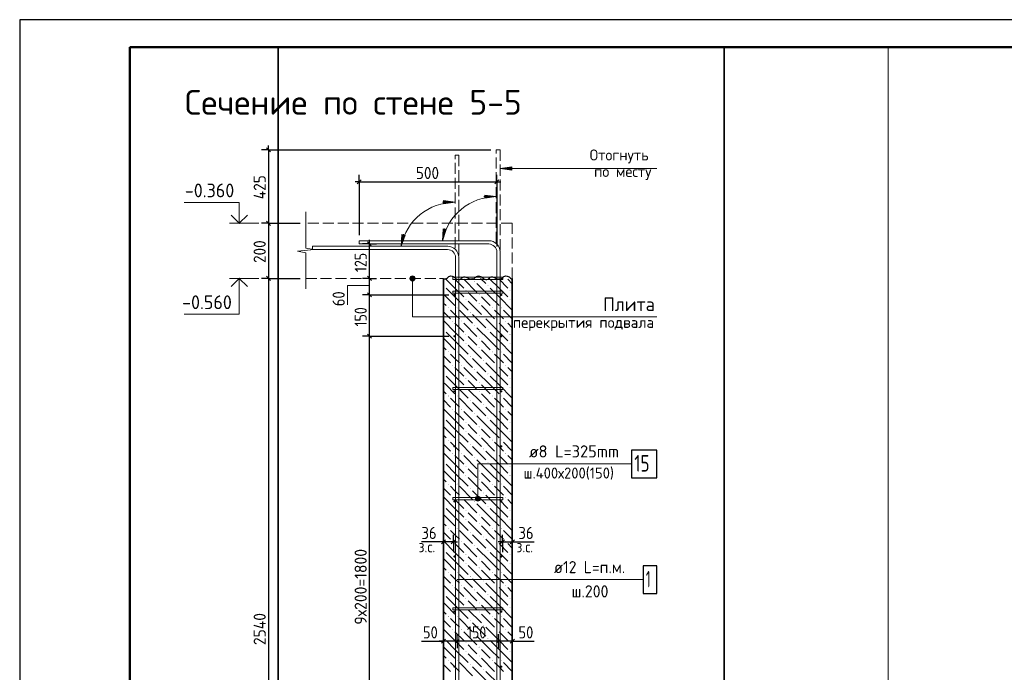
# Model space of a CAD drawing. Header units: millimetres. Extents: x 0 to 42000, y 0 to 29700.
# Tile 6 of 13: x 0 to 17880, y 17851 to 29700. Entities that reach past the tile are written whole.
import ezdxf

# ---------------------------------------------------------------- set-up
doc = ezdxf.new("R2010")
doc.units = ezdxf.units.MM
doc.linetypes.add('______2', pattern=[270, 200, -70])
for name, color, linetype, lineweight in [('Standard', 7, 'Continuous', 25), ('ЖБ Перекрытие нижний уровень с отделкой', 7, '______2', 25), ('ЖБ Стена верхний уровень', 7, 'Continuous', 35), ('Заголовок чертежа', 7, 'Continuous', 25), ('Позиционная метка диаметр_ шаг', 7, 'Continuous', 13), ('Позиционная метка линия выноска', 7, 'Continuous', 13), ('Примечания', 7, 'Continuous', 13), ('Стена фоновая арматура У1', 7, 'Continuous', 18), ('Стена фоновая арматура Х1', 7, 'Continuous', 35), ('Стена фоновая затяжка С-обр.', 52, 'Continuous', 25)]:
    doc.layers.add(name, color=color, linetype=linetype, lineweight=lineweight)
doc.layers.add('Размерная выноска', color=7, linetype='Continuous')
doc.styles.add('ISOCPEUR', font='txt')

msp = doc.modelspace()

# ---------------------------------------------------------------- hatches: boundary and pattern name
at = {"layer": 'ЖБ Стена верхний уровень', "linetype": 'Continuous', "lineweight": 18, "transparency": 33554687}
for points in [[(7697, 24868), (7704, 24874), (7710, 24868), (7704, 24861)], [(8257, 24948), (8264, 24954), (8270, 24948), (8264, 24941)], [(8497, 24868), (8504, 24874), (8510, 24868), (8504, 24861)], [(8097, 24788), (8104, 24794), (8110, 24788), (8104, 24781)], [(8337, 24708), (8344, 24714), (8350, 24708), (8344, 24701)], [(8897, 24788), (8904, 24794), (8910, 24788), (8904, 24781)], [(8097, 24628), (8104, 24634), (8110, 24628), (8104, 24621)], [(8337, 24548), (8344, 24554), (8350, 24548), (8344, 24541)], [(8897, 24628), (8904, 24634), (8910, 24628), (8904, 24621)], [(7777, 24468), (7784, 24474), (7790, 24468), (7784, 24461)], [(7937, 24468), (7944, 24474), (7950, 24468), (7944, 24461)], [(8177, 24388), (8184, 24394), (8190, 24388), (8184, 24381)], [(8577, 24468), (8584, 24474), (8590, 24468), (8584, 24461)], [(8737, 24468), (8744, 24474), (8750, 24468), (8744, 24461)], [(7857, 24228), (7864, 24234), (7870, 24228), (7864, 24221)], [(8017, 24228), (8024, 24234), (8030, 24228), (8024, 24221)], [(8257, 24148), (8264, 24154), (8270, 24148), (8264, 24141)], [(8417, 24308), (8424, 24314), (8430, 24308), (8424, 24301)], [(8657, 24228), (8664, 24234), (8670, 24228), (8664, 24221)], [(8817, 24228), (8824, 24234), (8830, 24228), (8824, 24221)], [(7697, 24068), (7704, 24074), (7710, 24068), (7704, 24061)], [(8097, 23988), (8104, 23994), (8110, 23988), (8104, 23981)], [(8497, 24068), (8504, 24074), (8510, 24068), (8504, 24061)], [(8897, 23988), (8904, 23994), (8910, 23988), (8904, 23981)], [(8097, 23828), (8104, 23834), (8110, 23828), (8104, 23821)], [(8337, 23908), (8344, 23914), (8350, 23908), (8344, 23901)], [(8897, 23828), (8904, 23834), (8910, 23828), (8904, 23821)], [(7777, 23668), (7784, 23674), (7790, 23668), (7784, 23661)], [(7937, 23668), (7944, 23674), (7950, 23668), (7944, 23661)], [(8337, 23748), (8344, 23754), (8350, 23748), (8344, 23741)], [(8577, 23668), (8584, 23674), (8590, 23668), (8584, 23661)], [(8737, 23668), (8744, 23674), (8750, 23668), (8744, 23661)], [(7857, 23428), (7864, 23434), (7870, 23428), (7864, 23421)], [(8017, 23428), (8024, 23434), (8030, 23428), (8024, 23421)], [(8177, 23588), (8184, 23594), (8190, 23588), (8184, 23581)], [(8417, 23508), (8424, 23514), (8430, 23508), (8424, 23501)], [(8657, 23428), (8664, 23434), (8670, 23428), (8664, 23421)], [(8817, 23428), (8824, 23434), (8830, 23428), (8824, 23421)], [(7697, 23268), (7704, 23274), (7710, 23268), (7704, 23261)], [(8257, 23348), (8264, 23354), (8270, 23348), (8264, 23341)], [(8497, 23268), (8504, 23274), (8510, 23268), (8504, 23261)], [(8097, 23188), (8104, 23194), (8110, 23188), (8104, 23181)], [(8337, 23108), (8344, 23114), (8350, 23108), (8344, 23101)], [(8897, 23188), (8904, 23194), (8910, 23188), (8904, 23181)], [(8097, 23028), (8104, 23034), (8110, 23028), (8104, 23021)], [(8337, 22948), (8344, 22954), (8350, 22948), (8344, 22941)], [(8897, 23028), (8904, 23034), (8910, 23028), (8904, 23021)], [(7777, 22868), (7784, 22874), (7790, 22868), (7784, 22861)], [(7937, 22868), (7944, 22874), (7950, 22868), (7944, 22861)], [(8177, 22788), (8184, 22794), (8190, 22788), (8184, 22781)], [(8417, 22708), (8424, 22714), (8430, 22708), (8424, 22701)], [(8577, 22868), (8584, 22874), (8590, 22868), (8584, 22861)], [(8737, 22868), (8744, 22874), (8750, 22868), (8744, 22861)], [(7857, 22628), (7864, 22634), (7870, 22628), (7864, 22621)], [(8017, 22628), (8024, 22634), (8030, 22628), (8024, 22621)], [(8257, 22548), (8264, 22554), (8270, 22548), (8264, 22541)], [(8657, 22628), (8664, 22634), (8670, 22628), (8664, 22621)], [(8817, 22628), (8824, 22634), (8830, 22628), (8824, 22621)], [(7697, 22468), (7704, 22474), (7710, 22468), (7704, 22461)], [(8097, 22388), (8104, 22394), (8110, 22388), (8104, 22381)], [(8497, 22468), (8504, 22474), (8510, 22468), (8504, 22461)], [(8897, 22388), (8904, 22394), (8910, 22388), (8904, 22381)], [(8097, 22228), (8104, 22234), (8110, 22228), (8104, 22221)], [(8337, 22308), (8344, 22314), (8350, 22308), (8344, 22301)], [(8897, 22228), (8904, 22234), (8910, 22228), (8904, 22221)], [(7777, 22068), (7784, 22074), (7790, 22068), (7784, 22061)], [(7937, 22068), (7944, 22074), (7950, 22068), (7944, 22061)], [(8177, 21988), (8184, 21994), (8190, 21988), (8184, 21981)], [(8337, 22148), (8344, 22154), (8350, 22148), (8344, 22141)], [(8577, 22068), (8584, 22074), (8590, 22068), (8584, 22061)], [(8737, 22068), (8744, 22074), (8750, 22068), (8744, 22061)], [(7857, 21828), (7864, 21834), (7870, 21828), (7864, 21821)], [(8017, 21828), (8024, 21834), (8030, 21828), (8024, 21821)], [(8417, 21908), (8424, 21914), (8430, 21908), (8424, 21901)], [(8657, 21828), (8664, 21834), (8670, 21828), (8664, 21821)], [(8817, 21828), (8824, 21834), (8830, 21828), (8824, 21821)], [(7697, 21668), (7704, 21674), (7710, 21668), (7704, 21661)], [(8257, 21748), (8264, 21754), (8270, 21748), (8264, 21741)], [(8497, 21668), (8504, 21674), (8510, 21668), (8504, 21661)], [(8097, 21588), (8104, 21594), (8110, 21588), (8104, 21581)], [(8337, 21508), (8344, 21514), (8350, 21508), (8344, 21501)], [(8897, 21588), (8904, 21594), (8910, 21588), (8904, 21581)], [(8097, 21428), (8104, 21434), (8110, 21428), (8104, 21421)], [(8337, 21348), (8344, 21354), (8350, 21348), (8344, 21341)], [(8897, 21428), (8904, 21434), (8910, 21428), (8904, 21421)], [(7777, 21268), (7784, 21274), (7790, 21268), (7784, 21261)], [(7937, 21268), (7944, 21274), (7950, 21268), (7944, 21261)], [(8177, 21188), (8184, 21194), (8190, 21188), (8184, 21181)], [(8417, 21108), (8424, 21114), (8430, 21108), (8424, 21101)], [(8577, 21268), (8584, 21274), (8590, 21268), (8584, 21261)], [(8737, 21268), (8744, 21274), (8750, 21268), (8744, 21261)], [(7857, 21028), (7864, 21034), (7870, 21028), (7864, 21021)], [(8017, 21028), (8024, 21034), (8030, 21028), (8024, 21021)], [(8257, 20948), (8264, 20954), (8270, 20948), (8264, 20941)], [(8657, 21028), (8664, 21034), (8670, 21028), (8664, 21021)], [(8817, 21028), (8824, 21034), (8830, 21028), (8824, 21021)], [(7697, 20868), (7704, 20874), (7710, 20868), (7704, 20861)], [(8097, 20788), (8104, 20794), (8110, 20788), (8104, 20781)], [(8497, 20868), (8504, 20874), (8510, 20868), (8504, 20861)], [(8897, 20788), (8904, 20794), (8910, 20788), (8904, 20781)], [(8097, 20628), (8104, 20634), (8110, 20628), (8104, 20621)], [(8337, 20708), (8344, 20714), (8350, 20708), (8344, 20701)], [(8897, 20628), (8904, 20634), (8910, 20628), (8904, 20621)], [(7777, 20468), (7784, 20474), (7790, 20468), (7784, 20461)], [(7937, 20468), (7944, 20474), (7950, 20468), (7944, 20461)], [(8177, 20388), (8184, 20394), (8190, 20388), (8184, 20381)], [(8337, 20548), (8344, 20554), (8350, 20548), (8344, 20541)], [(8577, 20468), (8584, 20474), (8590, 20468), (8584, 20461)], [(8737, 20468), (8744, 20474), (8750, 20468), (8744, 20461)], [(7857, 20228), (7864, 20234), (7870, 20228), (7864, 20221)], [(8017, 20228), (8024, 20234), (8030, 20228), (8024, 20221)], [(8417, 20308), (8424, 20314), (8430, 20308), (8424, 20301)], [(8657, 20228), (8664, 20234), (8670, 20228), (8664, 20221)], [(8817, 20228), (8824, 20234), (8830, 20228), (8824, 20221)], [(7697, 20068), (7704, 20074), (7710, 20068), (7704, 20061)], [(8257, 20148), (8264, 20154), (8270, 20148), (8264, 20141)], [(8497, 20068), (8504, 20074), (8510, 20068), (8504, 20061)], [(8097, 19988), (8104, 19994), (8110, 19988), (8104, 19981)], [(8337, 19908), (8344, 19914), (8350, 19908), (8344, 19901)], [(8897, 19988), (8904, 19994), (8910, 19988), (8904, 19981)], [(7777, 19668), (7784, 19674), (7790, 19668), (7784, 19661)], [(7937, 19668), (7944, 19674), (7950, 19668), (7944, 19661)], [(8097, 19828), (8104, 19834), (8110, 19828), (8104, 19821)], [(8337, 19748), (8344, 19754), (8350, 19748), (8344, 19741)], [(8577, 19668), (8584, 19674), (8590, 19668), (8584, 19661)], [(8737, 19668), (8744, 19674), (8750, 19668), (8744, 19661)], [(8897, 19828), (8904, 19834), (8910, 19828), (8904, 19821)], [(8177, 19588), (8184, 19594), (8190, 19588), (8184, 19581)], [(8417, 19508), (8424, 19514), (8430, 19508), (8424, 19501)], [(7857, 19428), (7864, 19434), (7870, 19428), (7864, 19421)], [(8017, 19428), (8024, 19434), (8030, 19428), (8024, 19421)], [(8257, 19348), (8264, 19354), (8270, 19348), (8264, 19341)], [(8657, 19428), (8664, 19434), (8670, 19428), (8664, 19421)], [(8817, 19428), (8824, 19434), (8830, 19428), (8824, 19421)], [(7697, 19268), (7704, 19274), (7710, 19268), (7704, 19261)], [(8097, 19188), (8104, 19194), (8110, 19188), (8104, 19181)], [(8497, 19268), (8504, 19274), (8510, 19268), (8504, 19261)], [(8897, 19188), (8904, 19194), (8910, 19188), (8904, 19181)], [(8097, 19028), (8104, 19034), (8110, 19028), (8104, 19021)], [(8337, 19108), (8344, 19114), (8350, 19108), (8344, 19101)], [(8337, 18948), (8344, 18954), (8350, 18948), (8344, 18941)], [(8897, 19028), (8904, 19034), (8910, 19028), (8904, 19021)], [(7777, 18868), (7784, 18874), (7790, 18868), (7784, 18861)], [(7937, 18868), (7944, 18874), (7950, 18868), (7944, 18861)], [(8177, 18788), (8184, 18794), (8190, 18788), (8184, 18781)], [(8577, 18868), (8584, 18874), (8590, 18868), (8584, 18861)], [(8737, 18868), (8744, 18874), (8750, 18868), (8744, 18861)], [(7857, 18628), (7864, 18634), (7870, 18628), (7864, 18621)], [(8017, 18628), (8024, 18634), (8030, 18628), (8024, 18621)], [(8417, 18708), (8424, 18714), (8430, 18708), (8424, 18701)], [(8657, 18628), (8664, 18634), (8670, 18628), (8664, 18621)], [(8817, 18628), (8824, 18634), (8830, 18628), (8824, 18621)], [(7697, 18468), (7704, 18474), (7710, 18468), (7704, 18461)], [(8257, 18548), (8264, 18554), (8270, 18548), (8264, 18541)], [(8497, 18468), (8504, 18474), (8510, 18468), (8504, 18461)], [(8097, 18388), (8104, 18394), (8110, 18388), (8104, 18381)], [(8337, 18308), (8344, 18314), (8350, 18308), (8344, 18301)], [(8897, 18388), (8904, 18394), (8910, 18388), (8904, 18381)], [(7777, 18068), (7784, 18074), (7790, 18068), (7784, 18061)], [(7937, 18068), (7944, 18074), (7950, 18068), (7944, 18061)], [(8097, 18228), (8104, 18234), (8110, 18228), (8104, 18221)], [(8337, 18148), (8344, 18154), (8350, 18148), (8344, 18141)], [(8577, 18068), (8584, 18074), (8590, 18068), (8584, 18061)], [(8737, 18068), (8744, 18074), (8750, 18068), (8744, 18061)], [(8897, 18228), (8904, 18234), (8910, 18228), (8904, 18221)], [(8177, 17988), (8184, 17994), (8190, 17988), (8184, 17981)], [(8417, 17908), (8424, 17914), (8430, 17908), (8424, 17901)]]:
    msp.add_hatch(color=7, dxfattribs=at).paths.add_polyline_path(points, flags=16)
at = {"layer": 'Позиционная метка линия выноска', "linetype": 'Continuous', "lineweight": 13, "transparency": 33554687}
for points in [[(7154, 25042), (7109, 25042), (7093, 25026)], [(7154, 25042), (7093, 25026), (7170, 25026)], [(7109, 25042), (7154, 25042), (7132, 25048)], [(7170, 25026), (7093, 25026), (7087, 25003)], [(7170, 25026), (7087, 25003), (7177, 25003)], [(7177, 25003), (7087, 25003), (7093, 24981)], [(7177, 25003), (7093, 24981), (7170, 24981)], [(7170, 24981), (7093, 24981), (7109, 24965)], [(7170, 24981), (7109, 24965), (7154, 24965)], [(7154, 24965), (7109, 24965), (7132, 24958)], [(8359, 21026), (8282, 21026), (8275, 21003)], [(8359, 21026), (8275, 21003), (8365, 21003)], [(8365, 21003), (8275, 21003), (8282, 20981)], [(8343, 21042), (8298, 21042), (8282, 21026)], [(8343, 21042), (8282, 21026), (8359, 21026)], [(8365, 21003), (8282, 20981), (8359, 20981)], [(8359, 20981), (8282, 20981), (8298, 20965)], [(8298, 21042), (8343, 21042), (8320, 21048)], [(8359, 20981), (8298, 20965), (8343, 20965)], [(8343, 20965), (8298, 20965), (8320, 20958)]]:
    msp.add_hatch(color=7, dxfattribs=at).paths.add_polyline_path(points)
at = {"layer": 'Примечания', "linetype": 'Continuous', "lineweight": 13, "transparency": 33554687}
for points in [[(8935, 27030), (8725, 27000), (8935, 26970)], [(6939, 25799), (6926, 25588), (6997, 25787)], [(7689, 25900), (7676, 25688), (7747, 25888)]]:
    msp.add_hatch(color=7, dxfattribs=at).paths.add_polyline_path(points)
for points in [[(8445, 26517), (8655, 26487), (8445, 26457)], [(7695, 26417), (7905, 26387), (7695, 26357)]]:
    msp.add_hatch(color=7, dxfattribs=at).paths.add_polyline_path(points, flags=16)
at = {"layer": 'Стена фоновая арматура У1', "linetype": 'Continuous', "lineweight": 13, "transparency": 33554687}
for points in [[(7915, 24703), (7914, 24711), (7909, 24717), (7903, 24722), (7895, 24723), (7888, 24722), (7881, 24717), (7877, 24711), (7875, 24703), (7877, 24696), (7881, 24689), (7888, 24685), (7895, 24683), (7903, 24685), (7909, 24689), (7914, 24696)], [(8765, 24703), (8764, 24711), (8759, 24717), (8753, 24722), (8745, 24723), (8738, 24722), (8731, 24717), (8727, 24711), (8725, 24703), (8727, 24696), (8731, 24689), (8738, 24685), (8745, 24683), (8753, 24685), (8759, 24689), (8764, 24696)], [(7915, 23953), (7914, 23961), (7909, 23967), (7903, 23972), (7895, 23973), (7888, 23972), (7881, 23967), (7877, 23961), (7875, 23953), (7877, 23946), (7881, 23939), (7888, 23935), (7895, 23933), (7903, 23935), (7909, 23939), (7914, 23946)], [(8765, 23953), (8764, 23961), (8759, 23967), (8753, 23972), (8745, 23973), (8738, 23972), (8731, 23967), (8727, 23961), (8725, 23953), (8727, 23946), (8731, 23939), (8738, 23935), (8745, 23933), (8753, 23935), (8759, 23939), (8764, 23946)], [(7915, 22953), (7914, 22961), (7909, 22967), (7903, 22972), (7895, 22973), (7888, 22972), (7881, 22967), (7877, 22961), (7875, 22953), (7877, 22946), (7881, 22939), (7888, 22935), (7895, 22933), (7903, 22935), (7909, 22939), (7914, 22946)], [(8765, 22953), (8764, 22961), (8759, 22967), (8753, 22972), (8745, 22973), (8738, 22972), (8731, 22967), (8727, 22961), (8725, 22953), (8727, 22946), (8731, 22939), (8738, 22935), (8745, 22933), (8753, 22935), (8759, 22939), (8764, 22946)], [(7915, 21953), (7914, 21961), (7909, 21967), (7903, 21972), (7895, 21973), (7888, 21972), (7881, 21967), (7877, 21961), (7875, 21953), (7877, 21946), (7881, 21939), (7888, 21935), (7895, 21933), (7903, 21935), (7909, 21939), (7914, 21946)], [(8765, 21953), (8764, 21961), (8759, 21967), (8753, 21972), (8745, 21973), (8738, 21972), (8731, 21967), (8727, 21961), (8725, 21953), (8727, 21946), (8731, 21939), (8738, 21935), (8745, 21933), (8753, 21935), (8759, 21939), (8764, 21946)], [(7915, 20953), (7914, 20961), (7909, 20967), (7903, 20972), (7895, 20973), (7888, 20972), (7881, 20967), (7877, 20961), (7875, 20953), (7877, 20946), (7881, 20939), (7888, 20935), (7895, 20933), (7903, 20935), (7909, 20939), (7914, 20946)], [(8765, 20953), (8764, 20961), (8759, 20967), (8753, 20972), (8745, 20973), (8738, 20972), (8731, 20967), (8727, 20961), (8725, 20953), (8727, 20946), (8731, 20939), (8738, 20935), (8745, 20933), (8753, 20935), (8759, 20939), (8764, 20946)], [(7915, 19953), (7914, 19961), (7909, 19967), (7903, 19972), (7895, 19973), (7888, 19972), (7881, 19967), (7877, 19961), (7875, 19953), (7877, 19946), (7881, 19939), (7888, 19935), (7895, 19933), (7903, 19935), (7909, 19939), (7914, 19946)], [(8765, 19953), (8764, 19961), (8759, 19967), (8753, 19972), (8745, 19973), (8738, 19972), (8731, 19967), (8727, 19961), (8725, 19953), (8727, 19946), (8731, 19939), (8738, 19935), (8745, 19933), (8753, 19935), (8759, 19939), (8764, 19946)], [(7915, 18953), (7914, 18961), (7909, 18967), (7903, 18972), (7895, 18973), (7888, 18972), (7881, 18967), (7877, 18961), (7875, 18953), (7877, 18946), (7881, 18939), (7888, 18935), (7895, 18933), (7903, 18935), (7909, 18939), (7914, 18946)], [(8765, 18953), (8764, 18961), (8759, 18967), (8753, 18972), (8745, 18973), (8738, 18972), (8731, 18967), (8727, 18961), (8725, 18953), (8727, 18946), (8731, 18939), (8738, 18935), (8745, 18933), (8753, 18935), (8759, 18939), (8764, 18946)], [(7915, 17953), (7914, 17961), (7909, 17967), (7903, 17972), (7895, 17973), (7888, 17972), (7881, 17967), (7877, 17961), (7875, 17953), (7877, 17946), (7881, 17939), (7888, 17935), (7895, 17933), (7903, 17935), (7909, 17939), (7914, 17946)], [(8765, 17953), (8764, 17961), (8759, 17967), (8753, 17972), (8745, 17973), (8738, 17972), (8731, 17967), (8727, 17961), (8725, 17953), (8727, 17946), (8731, 17939), (8738, 17935), (8745, 17933), (8753, 17935), (8759, 17939), (8764, 17946)]]:
    msp.add_hatch(color=7, dxfattribs=at).paths.add_polyline_path(points)

# ---------------------------------------------------------------- linework, layer by layer
at = {"layer": 'Standard', "color": 7, "linetype": 'Continuous', "lineweight": 25, "transparency": 33554687}
for p, q in [((2000, 29200), (2000, 1058)), ((4481, 27376), (4556, 27301)), ((6128, 26719), (6203, 26794)), ((8628, 26719), (8703, 26794)), ((4481, 26041), (4556, 25966)), ((6390, 25591), (6315, 25666)), ((4481, 25041), (4556, 24966)), ((6390, 24966), (6315, 25041)), ((6390, 24666), (6315, 24741)), ((6390, 23916), (6315, 23991)), ((7733, 20258), (7658, 20183)), ((7913, 20258), (7838, 20183)), ((8728, 20183), (8803, 20258)), ((8908, 20183), (8983, 20258)), ((7733, 18454), (7658, 18379)), ((7983, 18454), (7908, 18379)), ((8733, 18454), (8658, 18379)), ((8983, 18454), (8908, 18379))]:
    msp.add_line(p, q, dxfattribs=at)
at = {"layer": 'Standard', "color": 254, "linetype": 'Continuous', "lineweight": 35, "true_color": 0xc4c4ff, "transparency": 33554687}
msp.add_line((4695, 29200), (4695, 9803), dxfattribs=at)
at = {"layer": 'Standard', "color": 7, "linetype": 'Continuous', "lineweight": -3, "transparency": 33554687}
for p, q in [((4518, 27338), (4518, 27413)), ((4518, 27338), (4393, 27338)), ((4518, 27338), (4643, 27338)), ((6165, 26757), (6165, 26882)), ((8665, 26757), (8665, 26882)), ((6165, 26757), (6090, 26757)), ((6165, 26757), (6165, 26632)), ((6165, 26757), (6165, 25788)), ((6165, 26757), (8665, 26757)), ((8665, 26757), (8665, 26632)), ((8665, 26757), (8665, 25584)), ((8665, 26757), (8740, 26757)), ((4518, 26003), (4393, 26003)), ((4518, 26003), (4643, 26003)), ((4518, 26003), (5095, 26003)), ((4518, 26003), (4518, 25003)), ((6352, 25628), (6227, 25628)), ((6352, 25628), (6265, 25628)), ((6352, 25628), (6352, 25703)), ((6352, 25628), (6477, 25628)), ((6352, 25003), (6352, 25628)), ((4518, 25003), (4393, 25003)), ((4518, 25003), (4643, 25003)), ((4518, 25003), (5095, 25003)), ((4518, 25003), (4518, 12303)), ((6352, 25003), (6227, 25003)), ((6352, 25003), (6477, 25003)), ((6352, 25003), (6375, 25003)), ((6352, 24703), (6352, 25003)), ((6352, 24703), (6227, 24703)), ((6352, 24703), (6477, 24703)), ((6352, 24703), (7795, 24703)), ((6352, 23953), (6352, 24703)), ((6352, 23953), (6227, 23953)), ((6352, 23953), (6477, 23953)), ((6352, 23953), (7795, 23953)), ((6352, 14953), (6352, 23953)), ((7695, 20221), (7620, 20221)), ((7695, 20221), (7695, 20346)), ((7695, 20221), (7695, 20096)), ((7695, 20221), (7695, 20221)), ((7875, 20221), (7695, 20221)), ((7875, 20221), (7875, 20346)), ((7875, 20221), (7875, 20096)), ((7875, 20221), (7875, 20033)), ((7875, 20221), (7950, 20221)), ((8765, 20221), (8690, 20221)), ((8765, 20221), (8765, 20346)), ((8765, 20221), (8765, 20096)), ((8765, 20221), (8765, 20033)), ((8945, 20221), (8945, 20346)), ((8945, 20221), (8945, 20096)), ((8945, 20221), (8945, 20221)), ((8945, 20221), (9020, 20221)), ((7695, 18416), (7695, 18541)), ((7945, 18416), (7945, 18541)), ((8695, 18416), (8695, 18541)), ((8945, 18416), (8945, 18541)), ((7695, 18416), (7620, 18416)), ((7695, 18416), (7695, 18291)), ((7695, 18416), (7695, 18416)), ((7945, 18416), (7695, 18416)), ((7945, 18416), (7945, 18291)), ((7945, 18416), (7945, 18416)), ((8695, 18416), (7945, 18416)), ((8695, 18416), (8695, 18291)), ((8695, 18416), (8695, 18416)), ((8945, 18416), (8695, 18416)), ((8945, 18416), (8945, 18291)), ((8945, 18416), (8945, 18416)), ((8945, 18416), (9020, 18416))]:
    msp.add_line(p, q, dxfattribs=at)
at = {"layer": 'Standard', "color": 7, "linetype": 'Continuous', "lineweight": 13, "transparency": 33554687}
for p, q in [((4343, 26003), (3813, 26003)), ((4343, 25003), (3813, 25003))]:
    msp.add_line(p, q, dxfattribs=at)
at = {"layer": 'Standard', "color": 7, "linetype": 'Continuous', "lineweight": 25, "transparency": 33554687}
msp.add_lwpolyline([(0, 0), (42000, 0), (42000, 29700), (0, 29700), (0, 0)], close=True, dxfattribs=at)
at = {"layer": 'Standard', "color": 7, "linetype": 'Continuous', "lineweight": 50, "transparency": 33554687}
msp.add_lwpolyline([(2000, 29200), (41500, 29200), (41500, 500), (2000, 500), (2000, 29200)], close=True, dxfattribs=at)
at = {"layer": 'Standard', "color": 7, "linetype": 'Continuous', "lineweight": 13, "transparency": 33554687}
for points in [[(15769, 29200), (2000, 29200), (2000, 7733), (15769, 7733), (15769, 29200)], [(3988, 26003), (3988, 26383), (2988, 26383)], [(3988, 25003), (3988, 24353), (2988, 24353)], [(6352, 24874), (5952, 24874), (5952, 24524)]]:
    msp.add_lwpolyline(points, dxfattribs=at)
at = {"layer": 'Standard', "color": 254, "linetype": 'Continuous', "lineweight": 35, "true_color": 0xc4c4ff, "transparency": 33554687}
msp.add_lwpolyline([(4695, 9803), (12790, 9803), (12790, 29200)], dxfattribs=at)
at = {"layer": 'Standard', "color": 7, "linetype": 'Continuous', "lineweight": -3, "transparency": 33554687}
for points in [[(4518, 27338), (8259, 27338), (8259, 27338), (8555, 27338)], [(4518, 27338), (4518, 26340), (4518, 26340), (4518, 26003)], [(8765, 20221), (8944, 20221), (8944, 20221), (8945, 20221)]]:
    msp.add_lwpolyline(points, dxfattribs=at)
at = {"layer": 'Standard', "color": 7, "linetype": 'Continuous', "lineweight": 35, "transparency": 33554687}
for points in [[(4136, 26152), (3988, 26003), (3839, 26152)], [(4136, 24855), (3988, 25003), (3839, 24855)]]:
    msp.add_lwpolyline(points, dxfattribs=at)
at = {"layer": 'ЖБ Перекрытие нижний уровень с отделкой', "color": 7, "linetype": '______2', "lineweight": 18, "transparency": 33554687}
for p, q in [((8945, 26003), (5195, 26003)), ((8945, 25003), (8945, 26003)), ((5195, 25003), (7695, 25003))]:
    msp.add_line(p, q, dxfattribs=at)
at = {"layer": 'ЖБ Стена верхний уровень', "color": 7, "linetype": 'Continuous', "lineweight": 35, "transparency": 33554687}
for p, q in [((7695, 25003), (7695, 12303)), ((8945, 12303), (8945, 25003))]:
    msp.add_line(p, q, dxfattribs=at)
at = {"layer": 'ЖБ Стена верхний уровень', "color": 9, "linetype": 'Continuous', "lineweight": 18, "true_color": 0xc7c7c7, "transparency": 33554687}
for p, q in [((7904, 24828), (7728, 25003)), ((7904, 24988), (8064, 24828)), ((8064, 24988), (8304, 24748)), ((8208, 25003), (8224, 24988)), ((8544, 24668), (8304, 24908)), ((8368, 25003), (8464, 24908)), ((8704, 24828), (8528, 25003)), ((8704, 24988), (8864, 24828)), ((8864, 24988), (8945, 24906)), ((7744, 24668), (7695, 24716)), ((7744, 24828), (7904, 24668)), ((7904, 24828), (8064, 24668)), ((8224, 24668), (8144, 24748)), ((8544, 24828), (8704, 24668)), ((8704, 24828), (8864, 24668)), ((8945, 24746), (8944, 24748)), ((7695, 24556), (7744, 24508)), ((7744, 24668), (7904, 24508)), ((7904, 24668), (8144, 24428)), ((8144, 24588), (8384, 24348)), ((8304, 24588), (8224, 24668)), ((8384, 24668), (8544, 24508)), ((8384, 24508), (8624, 24268)), ((8544, 24668), (8704, 24508)), ((8704, 24668), (8944, 24428)), ((8944, 24588), (8945, 24586)), ((7695, 24396), (7824, 24268)), ((7904, 24348), (7824, 24428)), ((7984, 24268), (7904, 24348)), ((7984, 24428), (8224, 24188)), ((8224, 24348), (8464, 24108)), ((8704, 24348), (8624, 24428)), ((8784, 24268), (8704, 24348)), ((8784, 24428), (8945, 24266)), ((7904, 24028), (7695, 24236)), ((7904, 24188), (8064, 24028)), ((8064, 24188), (8304, 23948)), ((8704, 24028), (8464, 24268)), ((8704, 24188), (8864, 24028)), ((8864, 24188), (8945, 24106)), ((7744, 24028), (7904, 23868)), ((7904, 24028), (8064, 23868)), ((8544, 23868), (8304, 24108)), ((8544, 24028), (8704, 23868)), ((8704, 24028), (8864, 23868)), ((7744, 23868), (7695, 23916)), ((7744, 23868), (7904, 23708)), ((7904, 23868), (8144, 23628)), ((8224, 23868), (8144, 23948)), ((8144, 23788), (8384, 23548)), ((8304, 23788), (8224, 23868)), ((8384, 23868), (8544, 23708)), ((8544, 23868), (8704, 23708)), ((8704, 23868), (8944, 23628)), ((8945, 23946), (8944, 23948)), ((8944, 23788), (8945, 23786)), ((7695, 23756), (7744, 23708)), ((7904, 23548), (7824, 23628)), ((7984, 23628), (8224, 23388)), ((8384, 23708), (8624, 23468)), ((8704, 23548), (8624, 23628)), ((8784, 23628), (8945, 23466)), ((7695, 23596), (7824, 23468)), ((7904, 23228), (7695, 23436)), ((7984, 23468), (7904, 23548)), ((8224, 23548), (8464, 23308)), ((8704, 23228), (8464, 23468)), ((8784, 23468), (8704, 23548)), ((7904, 23388), (8064, 23228)), ((8064, 23388), (8304, 23148)), ((8544, 23068), (8304, 23308)), ((8704, 23388), (8864, 23228)), ((8864, 23388), (8945, 23306)), ((7744, 23068), (7695, 23116)), ((7744, 23228), (7904, 23068)), ((7744, 23068), (7904, 22908)), ((7904, 23228), (8064, 23068)), ((7904, 23068), (8144, 22828)), ((8224, 23068), (8144, 23148)), ((8304, 22988), (8224, 23068)), ((8384, 23068), (8544, 22908)), ((8544, 23228), (8704, 23068)), ((8544, 23068), (8704, 22908)), ((8704, 23228), (8864, 23068)), ((8704, 23068), (8944, 22828)), ((8945, 23146), (8944, 23148)), ((7695, 22956), (7744, 22908)), ((8144, 22988), (8384, 22748)), ((8384, 22908), (8624, 22668)), ((8944, 22988), (8945, 22986)), ((7695, 22796), (7824, 22668)), ((7904, 22748), (7824, 22828)), ((7984, 22668), (7904, 22748)), ((7984, 22828), (8224, 22588)), ((8224, 22748), (8464, 22508)), ((8704, 22748), (8624, 22828)), ((8784, 22668), (8704, 22748)), ((8784, 22828), (8945, 22666)), ((7904, 22428), (7695, 22636)), ((7904, 22588), (8064, 22428)), ((8064, 22588), (8304, 22348)), ((8704, 22428), (8464, 22668)), ((8704, 22588), (8864, 22428)), ((8864, 22588), (8945, 22506)), ((7744, 22428), (7904, 22268)), ((7904, 22428), (8064, 22268)), ((8544, 22268), (8304, 22508)), ((8544, 22428), (8704, 22268)), ((8704, 22428), (8864, 22268)), ((7744, 22268), (7695, 22316)), ((7744, 22268), (7904, 22108)), ((7904, 22268), (8144, 22028)), ((8224, 22268), (8144, 22348)), ((8144, 22188), (8384, 21948)), ((8304, 22188), (8224, 22268)), ((8384, 22268), (8544, 22108)), ((8544, 22268), (8704, 22108)), ((8704, 22268), (8944, 22028)), ((8945, 22346), (8944, 22348)), ((8944, 22188), (8945, 22186)), ((7695, 22156), (7744, 22108)), ((7695, 21996), (7824, 21868)), ((7904, 21948), (7824, 22028)), ((7984, 22028), (8224, 21788)), ((8384, 22108), (8624, 21868)), ((8704, 21948), (8624, 22028)), ((8784, 22028), (8945, 21866)), ((7904, 21628), (7695, 21836)), ((7984, 21868), (7904, 21948)), ((8224, 21948), (8464, 21708)), ((8704, 21628), (8464, 21868)), ((8784, 21868), (8704, 21948)), ((7904, 21788), (8064, 21628)), ((8064, 21788), (8304, 21548)), ((8544, 21468), (8304, 21708)), ((8704, 21788), (8864, 21628)), ((8864, 21788), (8945, 21706)), ((7744, 21468), (7695, 21516)), ((7744, 21628), (7904, 21468)), ((7744, 21468), (7904, 21308)), ((7904, 21628), (8064, 21468)), ((7904, 21468), (8144, 21228)), ((8224, 21468), (8144, 21548)), ((8304, 21388), (8224, 21468)), ((8384, 21468), (8544, 21308)), ((8544, 21628), (8704, 21468)), ((8544, 21468), (8704, 21308)), ((8704, 21628), (8864, 21468)), ((8704, 21468), (8944, 21228)), ((8945, 21546), (8944, 21548)), ((7695, 21356), (7744, 21308)), ((8144, 21388), (8384, 21148)), ((8384, 21308), (8624, 21068)), ((8944, 21388), (8945, 21386)), ((7695, 21196), (7824, 21068)), ((7904, 21148), (7824, 21228)), ((7984, 21068), (7904, 21148)), ((7984, 21228), (8224, 20988)), ((8224, 21148), (8464, 20908)), ((8704, 21148), (8624, 21228)), ((8784, 21068), (8704, 21148)), ((8784, 21228), (8945, 21066)), ((7904, 20828), (7695, 21036)), ((7904, 20988), (8064, 20828)), ((8064, 20988), (8304, 20748)), ((8704, 20828), (8464, 21068)), ((8704, 20988), (8864, 20828)), ((8864, 20988), (8945, 20906)), ((7744, 20828), (7904, 20668)), ((7904, 20828), (8064, 20668)), ((8224, 20668), (8144, 20748)), ((8544, 20668), (8304, 20908)), ((8544, 20828), (8704, 20668)), ((8704, 20828), (8864, 20668)), ((8945, 20746), (8944, 20748)), ((7744, 20668), (7695, 20716)), ((7744, 20668), (7904, 20508)), ((7904, 20668), (8144, 20428)), ((8144, 20588), (8384, 20348)), ((8304, 20588), (8224, 20668)), ((8384, 20668), (8544, 20508)), ((8544, 20668), (8704, 20508)), ((8704, 20668), (8944, 20428)), ((8944, 20588), (8945, 20586)), ((7695, 20556), (7744, 20508)), ((7695, 20396), (7824, 20268)), ((7904, 20348), (7824, 20428)), ((7984, 20428), (8224, 20188)), ((8384, 20508), (8624, 20268)), ((8704, 20348), (8624, 20428)), ((8784, 20428), (8945, 20266)), ((7904, 20028), (7695, 20236)), ((7984, 20268), (7904, 20348)), ((8224, 20348), (8464, 20108)), ((8704, 20028), (8464, 20268)), ((8784, 20268), (8704, 20348)), ((7744, 20028), (7904, 19868)), ((7904, 20188), (8064, 20028)), ((7904, 20028), (8064, 19868)), ((8064, 20188), (8304, 19948)), ((8544, 19868), (8304, 20108)), ((8544, 20028), (8704, 19868)), ((8704, 20188), (8864, 20028)), ((8704, 20028), (8864, 19868)), ((8864, 20188), (8945, 20106)), ((7744, 19868), (7695, 19916)), ((7744, 19868), (7904, 19708)), ((7904, 19868), (8144, 19628)), ((8224, 19868), (8144, 19948)), ((8304, 19788), (8224, 19868)), ((8384, 19868), (8544, 19708)), ((8544, 19868), (8704, 19708)), ((8704, 19868), (8944, 19628)), ((8945, 19946), (8944, 19948)), ((7695, 19756), (7744, 19708)), ((8144, 19788), (8384, 19548)), ((8384, 19708), (8624, 19468)), ((8944, 19788), (8945, 19786)), ((7695, 19596), (7824, 19468)), ((7904, 19548), (7824, 19628)), ((7984, 19468), (7904, 19548)), ((7984, 19628), (8224, 19388)), ((8224, 19548), (8464, 19308)), ((8704, 19548), (8624, 19628)), ((8784, 19468), (8704, 19548)), ((8784, 19628), (8945, 19466)), ((7904, 19228), (7695, 19436)), ((7904, 19388), (8064, 19228)), ((8064, 19388), (8304, 19148)), ((8704, 19228), (8464, 19468)), ((8704, 19388), (8864, 19228)), ((8864, 19388), (8945, 19306)), ((7744, 19228), (7904, 19068)), ((7904, 19228), (8064, 19068)), ((8224, 19068), (8144, 19148)), ((8544, 19068), (8304, 19308)), ((8544, 19228), (8704, 19068)), ((8704, 19228), (8864, 19068)), ((8945, 19146), (8944, 19148)), ((7744, 19068), (7695, 19116)), ((7695, 18956), (7744, 18908)), ((7744, 19068), (7904, 18908)), ((7904, 19068), (8144, 18828)), ((8144, 18988), (8384, 18748)), ((8304, 18988), (8224, 19068)), ((8384, 19068), (8544, 18908)), ((8544, 19068), (8704, 18908)), ((8704, 19068), (8944, 18828)), ((8944, 18988), (8945, 18986)), ((7695, 18796), (7824, 18668)), ((7904, 18748), (7824, 18828)), ((7984, 18828), (8224, 18588)), ((8384, 18908), (8624, 18668)), ((8704, 18748), (8624, 18828)), ((8784, 18828), (8945, 18666)), ((7904, 18428), (7695, 18636)), ((7984, 18668), (7904, 18748)), ((8224, 18748), (8464, 18508)), ((8704, 18428), (8464, 18668)), ((8784, 18668), (8704, 18748)), ((7744, 18428), (7904, 18268)), ((7904, 18588), (8064, 18428)), ((7904, 18428), (8064, 18268)), ((8064, 18588), (8304, 18348)), ((8544, 18268), (8304, 18508)), ((8544, 18428), (8704, 18268)), ((8704, 18588), (8864, 18428)), ((8704, 18428), (8864, 18268)), ((8864, 18588), (8945, 18506)), ((7744, 18268), (7695, 18316)), ((7744, 18268), (7904, 18108)), ((7904, 18268), (8144, 18028)), ((8224, 18268), (8144, 18348)), ((8304, 18188), (8224, 18268)), ((8384, 18268), (8544, 18108)), ((8544, 18268), (8704, 18108)), ((8704, 18268), (8944, 18028)), ((8945, 18346), (8944, 18348)), ((7695, 18156), (7744, 18108)), ((8144, 18188), (8384, 17948)), ((8384, 18108), (8624, 17868)), ((8944, 18188), (8945, 18186)), ((7695, 17996), (7824, 17868)), ((7904, 17948), (7824, 18028)), ((7984, 17868), (7904, 17948)), ((7984, 18028), (8224, 17788)), ((8224, 17948), (8464, 17708)), ((8704, 17948), (8624, 18028)), ((8784, 17868), (8704, 17948)), ((8784, 18028), (8945, 17866)), ((8704, 17628), (8464, 17868))]:
    msp.add_line(p, q, dxfattribs=at)
at = {"layer": 'Позиционная метка линия выноска', "color": 7, "linetype": 'Continuous', "lineweight": 13, "transparency": 33554687}
for p, q in [((7132, 25048), (7132, 25048)), ((7087, 25003), (7087, 25003)), ((7132, 24958), (7132, 24958)), ((7177, 25003), (7177, 25003)), ((8275, 21003), (8275, 21003)), ((8320, 21048), (8320, 21048)), ((8320, 20958), (8320, 20958)), ((8365, 21003), (8365, 21003)), ((11321, 19534), (7945, 19534))]:
    msp.add_line(p, q, dxfattribs=at)
for points in [[(7132, 25003), (7132, 24305), (11571, 24305)], [(11111, 21635), (8320, 21635), (8320, 21003)]]:
    msp.add_lwpolyline(points, dxfattribs=at)
for centre in [(7132, 25003), (8320, 21003)]:
    msp.add_circle(centre, 45, dxfattribs=at)
at = {"layer": 'Примечания', "color": 7, "linetype": '______2', "lineweight": 13, "transparency": 33554687}
for p, q in [((7905, 25550), (7905, 27238)), ((7905, 27238), (7975, 27238)), ((7975, 27238), (7975, 25388)), ((8655, 25650), (8655, 27338)), ((8655, 27338), (8725, 27338)), ((8725, 27338), (8725, 25488))]:
    msp.add_line(p, q, dxfattribs=at)
at = {"layer": 'Примечания', "color": 7, "linetype": 'Continuous', "lineweight": 13, "transparency": 33554687}
for p, q in [((8935, 27030), (8725, 27000)), ((11571, 27000), (8725, 27000)), ((8725, 27000), (8725, 27000)), ((8725, 27000), (8725, 27000)), ((8725, 27000), (8725, 27000)), ((8725, 27000), (8935, 26970)), ((8935, 26970), (8935, 27030)), ((8935, 27000), (8950, 27000)), ((8445, 26487), (8430, 26487)), ((8445, 26457), (8445, 26517)), ((8445, 26517), (8655, 26487)), ((8655, 26487), (8445, 26457)), ((8655, 26487), (8655, 26487)), ((8655, 26487), (8655, 26487)), ((8655, 26487), (8655, 26487)), ((7695, 26387), (7680, 26387)), ((7695, 26357), (7695, 26417)), ((7695, 26417), (7905, 26387)), ((7905, 26387), (7695, 26357)), ((7905, 26387), (7905, 26387)), ((7905, 26387), (7905, 26387)), ((7905, 26387), (7905, 26387)), ((5195, 26212), (5195, 25554)), ((6939, 25799), (6926, 25588)), ((6926, 25588), (6997, 25787)), ((6997, 25787), (6939, 25799)), ((6968, 25793), (6971, 25808)), ((7689, 25900), (7676, 25688)), ((7676, 25688), (7747, 25888)), ((7747, 25888), (7689, 25900)), ((7718, 25894), (7721, 25909)), ((6926, 25588), (6926, 25588)), ((6926, 25588), (6926, 25588)), ((6926, 25588), (6926, 25588)), ((7676, 25688), (7676, 25688)), ((7676, 25688), (7676, 25688)), ((7676, 25688), (7676, 25688)), ((5345, 25526), (5045, 25498)), ((5045, 25498), (5195, 25470)), ((5195, 25554), (5345, 25526)), ((5195, 25470), (5195, 24812)), ((5195, 24812), (5195, 24812))]:
    msp.add_line(p, q, dxfattribs=at)
at = {"layer": 'Примечания', "color": 7, "linetype": 'Continuous', "lineweight": 25, "transparency": 33554687}
for points in [[(7695, 24994), (7714, 24994), (7734, 24997), (7752, 25004), (7766, 25015), (7779, 25028), (7793, 25039), (7812, 25045), (7831, 25049), (7851, 25045), (7869, 25038), (7886, 25030), (7901, 25019), (7915, 25007), (7929, 24996), (7946, 24987), (7965, 24982), (7985, 24983), (8005, 24988), (8019, 24999), (8032, 25011), (8046, 25023), (8063, 25031), (8083, 25033), (8103, 25028), (8120, 25021), (8137, 25012), (8155, 25004), (8172, 24996), (8191, 24992), (8195, 24992)], [(8195, 24994), (8214, 24994), (8234, 24997), (8252, 25004), (8266, 25015), (8279, 25028), (8293, 25039), (8312, 25045), (8331, 25049), (8351, 25045), (8369, 25038), (8386, 25030), (8401, 25019), (8415, 25007), (8429, 24996), (8446, 24987), (8465, 24982), (8485, 24983), (8505, 24988), (8519, 24999), (8532, 25011), (8546, 25023), (8563, 25031), (8583, 25033), (8603, 25028), (8620, 25021), (8637, 25012), (8655, 25004), (8672, 24996), (8691, 24992), (8695, 24992)], [(8695, 24994), (8714, 24994), (8734, 24997), (8752, 25004), (8766, 25015), (8779, 25028), (8793, 25039), (8812, 25045), (8831, 25049), (8851, 25045), (8869, 25038), (8886, 25030), (8901, 25019), (8915, 25007), (8929, 24996), (8945, 24987)]]:
    msp.add_lwpolyline(points, dxfattribs=at)
at = {"layer": 'Примечания', "color": 7, "linetype": 'Continuous', "lineweight": 13, "transparency": 33554687}
for centre in [(8655, 25487), (7905, 25387)]:
    msp.add_arc(centre, 1000, 90, 168.397, dxfattribs=at)
at = {"layer": 'Размерная выноска', "color": 7, "linetype": 'Continuous', "lineweight": -3, "transparency": 33554687}
for p, q in [((7695, 20221), (7295, 20221)), ((8945, 20221), (9345, 20221)), ((7295, 18416), (7695, 18416)), ((8945, 18416), (9345, 18416))]:
    msp.add_line(p, q, dxfattribs=at)
at = {"layer": 'Стена фоновая арматура Х1', "color": 7, "linetype": 'Continuous', "lineweight": 18, "transparency": 33554687}
for points in [[(7915, 12303), (7915, 25384), (7912, 25411), (7903, 25439), (7888, 25464), (7871, 25484), (7851, 25501), (7826, 25515), (7798, 25524), (7771, 25528), (5315, 25528), (5315, 25588), (7775, 25588), (7812, 25583), (7850, 25571), (7885, 25551), (7914, 25527), (7938, 25498), (7958, 25463), (7970, 25425), (7975, 25388), (7975, 12303), (7915, 12303)], [(8665, 12303), (8665, 25484), (8662, 25511), (8653, 25539), (8638, 25564), (8621, 25584), (8601, 25601), (8576, 25615), (8548, 25624), (8521, 25628), (6165, 25628), (6165, 25688), (8525, 25688), (8562, 25683), (8600, 25671), (8635, 25651), (8664, 25627), (8688, 25598), (8708, 25563), (8720, 25525), (8725, 25488), (8725, 12303), (8665, 12303)]]:
    msp.add_lwpolyline(points, dxfattribs=at)
at = {"layer": 'Стена фоновая арматура Х1', "color": 7, "linetype": 'Continuous', "lineweight": 25, "transparency": 33554687}
msp.add_lwpolyline([(11321, 19284), (11571, 19284), (11571, 19784), (11321, 19784), (11321, 19284)], dxfattribs=at)
at = {"layer": 'Стена фоновая затяжка С-обр.', "color": 98, "linetype": 'Continuous', "lineweight": 13, "true_color": 0x005000, "transparency": 33554687}
for points in [[(8773, 24983), (7868, 24983), (7868, 25023), (8773, 25023), (8773, 24983)], [(8773, 24733), (7868, 24733), (7868, 24773), (8773, 24773), (8773, 24733)], [(8773, 22983), (7868, 22983), (7868, 23023), (8773, 23023), (8773, 22983)], [(8773, 20983), (7868, 20983), (7868, 21023), (8773, 21023), (8773, 20983)], [(8773, 18983), (7868, 18983), (7868, 19023), (8773, 19023), (8773, 18983)]]:
    msp.add_lwpolyline(points, dxfattribs=at)
at = {"layer": 'Стена фоновая затяжка С-обр.', "color": 7, "linetype": 'Continuous', "lineweight": 25, "transparency": 33554687}
msp.add_lwpolyline([(11111, 21385), (11571, 21385), (11571, 21885), (11111, 21885), (11111, 21385)], dxfattribs=at)

# ---------------------------------------------------------------- texts
at = {"layer": 'Standard', "color": 7, "linetype": 'Continuous', "lineweight": 25, "transparency": 33554687, "attachment_point": 7, "style": 'ISOCPEUR'}
for s, insert, char_height, width in [('\\W0.91;500', (7195, 26807), 220, 561.99), ('\\W0.95;-0.360', (3000, 26475), 250, 1067.86), ('\\W0.95;-0.560', (2950, 24445), 250, 1067.86), ('\\W0.87;36', (7297, 20271), 220, 403.92), ('\\W0.87;36', (9058, 20271), 220, 403.93), ('\\W0.87;50', (7322, 18466), 220, 403.92), ('\\W0.83;150', (8122, 18466), 220, 508.57), ('\\W0.87;50', (9057, 18466), 220, 403.92)]:
    msp.add_mtext(s, dxfattribs=dict(at, insert=insert, char_height=char_height, width=width))
at = {"layer": 'Standard', "color": 7, "linetype": 'Continuous', "lineweight": 25, "transparency": 33554687, "char_height": 220, "attachment_point": 7, "rotation": 90, "style": 'ISOCPEUR'}
for s, insert, width in [('\\W0.92;425', (4468, 26440), 584.44), ('\\W0.91;200', (4468, 25283), 561.99), ('\\W0.83;125', (6302, 25118), 508.57), ('\\W0.87;60', (5902, 24498), 403.93), ('\\W0.83;150', (6302, 24130), 508.57), ('\\W0.94;9х200=1800', (6302, 18716), 1598.7), ('\\W0.93;2540', (4468, 18345), 740.39)]:
    msp.add_mtext(s, dxfattribs=dict(at, insert=insert, width=width))
at = {"layer": 'Standard', "color": 7, "linetype": 'Continuous', "lineweight": 18, "transparency": 33554687, "char_height": 200, "attachment_point": 7, "style": 'ISOCPEUR'}
for s, insert, width in [('\\W0.96;ш.400х200(150)', (9148, 21349), 1874.49), ('\\W0.90;з.с.', (7244, 20030), 459.94), ('\\W0.90;з.с.', (9021, 20030), 459.94)]:
    msp.add_mtext(s, dxfattribs=dict(at, insert=insert, width=width))
at = {"layer": 'Заголовок чертежа', "color": 7, "linetype": 'Continuous', "lineweight": 50, "transparency": 33554687, "insert": (3000, 27975), "char_height": 450, "width": 6428.15, "attachment_point": 7, "style": 'ISOCPEUR'}
msp.add_mtext('\\W0.99;Сечение по стене 5-5', dxfattribs=at)
at = {"layer": 'Позиционная метка диаметр_ шаг', "color": 7, "linetype": 'Continuous', "lineweight": 18, "transparency": 33554687, "char_height": 200, "attachment_point": 7, "style": 'ISOCPEUR'}
for s, insert, width in [('\\W0.97;Отогнуть', (10351, 27090), 1316.06), ('\\W0.97;по месту', (10431, 26790), 1236.08)]:
    msp.add_mtext(s, dxfattribs=dict(at, insert=insert, width=width))
at = {"layer": 'Позиционная метка диаметр_ шаг', "color": 7, "linetype": 'Continuous', "lineweight": 25, "transparency": 33554687, "attachment_point": 7, "style": 'ISOCPEUR'}
for s, insert, char_height, width in [('\\W0.98;перекрытия подвала', (8955, 24050), 200, 2696.76), ('\\W0.95;Плита', (10596, 24410), 250, 1093.33)]:
    msp.add_mtext(s, dxfattribs=dict(at, insert=insert, char_height=char_height, width=width))
at = {"layer": 'Стена фоновая арматура Х1', "color": 7, "linetype": 'Continuous', "lineweight": 13, "transparency": 33554687, "attachment_point": 7, "style": 'ISOCPEUR'}
for s, insert, char_height, width in [('\\W0.94;ø12 L=п.м. ', (9701, 19651), 220, 1599.15), ('\\W0.56;1', (11371, 19394), 300, 233.34), ('\\W0.95;ш.200 ', (10020, 19211), 220, 962.13)]:
    msp.add_mtext(s, dxfattribs=dict(at, insert=insert, char_height=char_height, width=width))
at = {"layer": 'Стена фоновая затяжка С-обр.', "color": 7, "linetype": 'Continuous', "lineweight": 13, "transparency": 33554687, "attachment_point": 7, "style": 'ISOCPEUR'}
for s, insert, char_height, width in [('\\W0.98;ø8 L=325mm ', (9250, 21752), 220, 1888.52), ('\\W0.75;15', (11161, 21495), 300, 472.28)]:
    msp.add_mtext(s, dxfattribs=dict(at, insert=insert, char_height=char_height, width=width))

doc.saveas('drawing.dxf')
